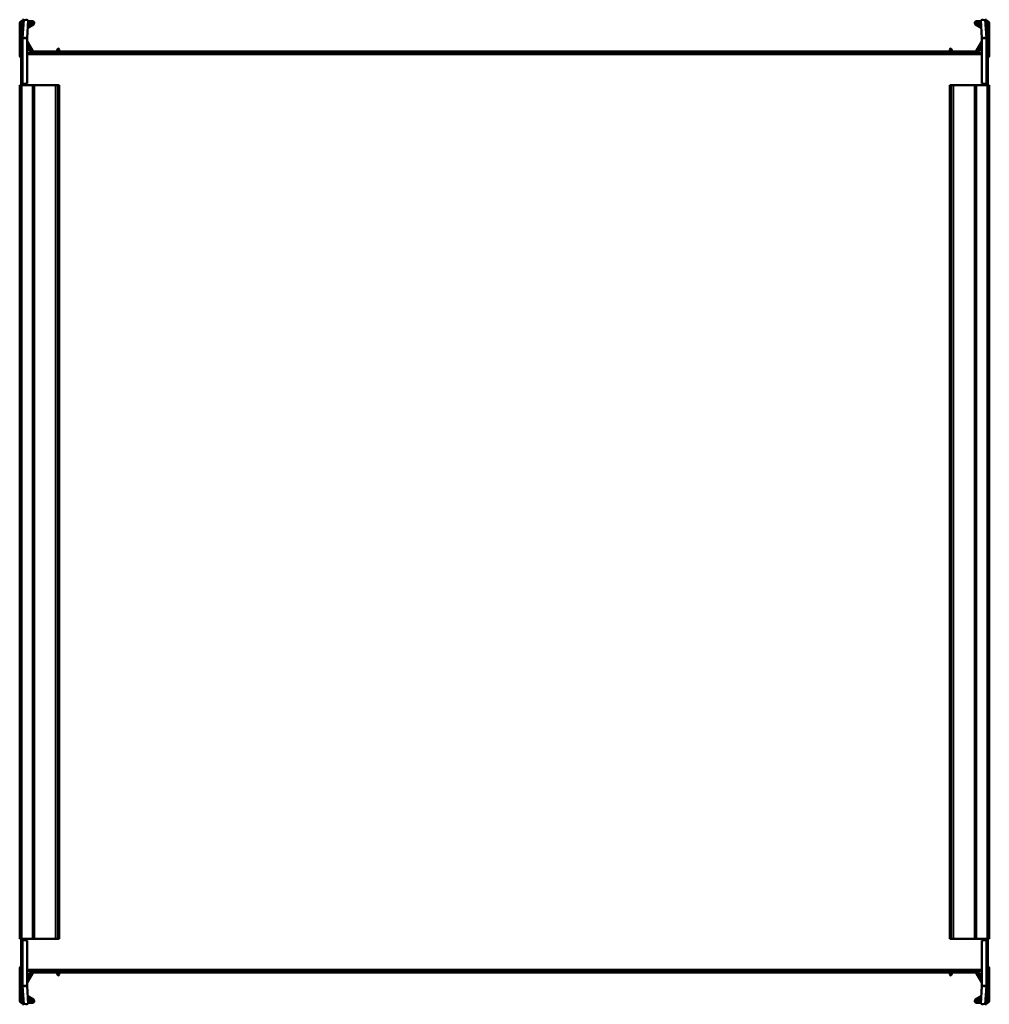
# Model space of a CAD drawing. Header units: millimetres. Extents: x 154 to 686, y 27 to 567.
import ezdxf

# ---------------------------------------------------------------- set-up
doc = ezdxf.new("R2010")
doc.units = ezdxf.units.MM
doc.header["$LTSCALE"] = 2
doc.layers.add('Widoczne (ISO)', color=7, linetype='Continuous', lineweight=50)
doc.layers.add('Widoczne wąskie (ISO)', color=7, linetype='Continuous', lineweight=35)

msp = doc.modelspace()

# ---------------------------------------------------------------- linework, layer by layer
at = {"layer": 'Widoczne (ISO)'}
for p, q in [((155.81, 566.99), (156.42, 566.97)), ((683.58, 566.97), (684.19, 566.99)), ((154.2, 547.2), (154.2, 565)), ((155, 565.4), (155.8, 565.4)), ((155, 553.4), (155, 565.4)), ((155.4, 566.2), (155.8, 566.2)), ((155.8, 566.94), (155.8, 556.94)), ((156.42, 566.97), (155.81, 557.06)), ((156.42, 566.97), (158.91, 566.81)), ((157.51, 566.9), (158.3, 566.9)), ((158.3, 566.9), (158.3, 566.87)), ((158.3, 556.91), (158.91, 566.81)), ((161.7, 564.33), (158.65, 562.57)), ((158.71, 563.53), (161.3, 565.03)), ((161.2, 565.4), (158.82, 565.4)), ((158.87, 566.2), (161.2, 566.2)), ((678.3, 564.33), (681.35, 562.57)), ((681.29, 563.53), (678.7, 565.03)), ((681.13, 566.2), (678.8, 566.2)), ((678.8, 565.4), (681.18, 565.4)), ((683.58, 566.97), (681.09, 566.81)), ((681.09, 566.81), (681.7, 556.91)), ((681.7, 566.9), (681.7, 566.87)), ((681.7, 566.9), (682.49, 566.9)), ((684.19, 557.06), (683.58, 566.97)), ((684.2, 556.94), (684.2, 566.94)), ((684.6, 566.2), (684.2, 566.2)), ((685, 565.4), (684.2, 565.4)), ((685, 565.4), (685, 553.4)), ((685.8, 547.2), (685.8, 565)), ((155.8, 556.83), (155.8, 556.94)), ((157.2, 556.83), (155.8, 556.83)), ((155.8, 556.83), (155.8, 531.9)), ((155.81, 557.06), (157.2, 556.97)), ((157.2, 556.97), (158.3, 556.91)), ((158.3, 556.83), (157.2, 556.83)), ((158.3, 556.83), (158.3, 556.87)), ((158.3, 531.91), (158.3, 556.83)), ((681.7, 556.91), (682.8, 556.97)), ((681.7, 556.83), (681.7, 556.87)), ((682.8, 556.83), (681.7, 556.83)), ((681.7, 556.83), (681.7, 531.91)), ((682.8, 556.97), (684.19, 557.06)), ((684.2, 556.83), (682.8, 556.83)), ((684.2, 556.83), (684.2, 556.94)), ((684.2, 531.9), (684.2, 556.83)), ((155, 552.9), (155, 553.4)), ((155, 550.69), (155, 552.9)), ((155, 552.9), (155.8, 552.9)), ((155.8, 552.89), (155, 550.69)), ((161.19, 548.5), (158.3, 553.51)), ((158.33, 555.06), (161.88, 548.9)), ((173.95, 548.9), (175.18, 551.03)), ((175.45, 551.1), (175.8, 550.9)), ((664.55, 551.1), (664.2, 550.9)), ((666.05, 548.9), (664.82, 551.03)), ((681.67, 555.06), (678.12, 548.9)), ((678.81, 548.5), (681.7, 553.51)), ((685, 552.9), (684.2, 552.9)), ((684.2, 552.89), (685, 550.69)), ((685, 553.4), (685, 552.9)), ((685, 552.9), (685, 550.69)), ((155, 549.81), (155, 550.69)), ((155, 549.81), (155.35, 549.68)), ((155, 548.6), (155, 548)), ((155.14, 548), (155, 548)), ((155, 546), (155, 548)), ((155, 546), (155, 539.84)), ((155.22, 548.8), (155.2, 548.8)), ((158.3, 550.4), (159.4, 550.4)), ((159.4, 548.8), (158.3, 548.8)), ((681.7, 548), (158.3, 548)), ((160, 549.07), (160, 548.5)), ((160, 548), (160, 548.5)), ((161.19, 548.5), (160, 548.5)), ((160.61, 549.5), (160.19, 549.5)), ((174.29, 549.5), (161.54, 549.5)), ((162.06, 548.8), (173.78, 548.8)), ((175.87, 550.63), (174.64, 548.5)), ((665.36, 548.5), (174.64, 548.5)), ((664.78, 549.5), (175.22, 549.5)), ((664.13, 550.63), (665.36, 548.5)), ((678.46, 549.5), (665.71, 549.5)), ((677.94, 548.8), (666.22, 548.8)), ((680, 548.5), (678.81, 548.5)), ((679.81, 549.5), (679.39, 549.5)), ((680, 548.5), (680, 549.07)), ((680, 548.5), (680, 548)), ((681.7, 550.4), (680.6, 550.4)), ((680.6, 548.8), (681.7, 548.8)), ((685, 549.81), (684.65, 549.68)), ((684.78, 548.8), (684.8, 548.8)), ((685, 548), (684.86, 548)), ((685, 550.69), (685, 549.81)), ((685, 548.6), (685, 548)), ((685, 546), (685, 548)), ((685, 539.84), (685, 546)), ((155, 534.72), (155, 539.84)), ((155, 532.4), (155, 534.72)), ((685, 539.84), (685, 534.72)), ((685, 534.72), (685, 532.4)), ((155.4, 531), (154.2, 531)), ((154.2, 531), (154.2, 63)), ((155, 531.9), (155, 532.4)), ((155, 532.4), (155.8, 532.4)), ((155, 531.9), (155, 531)), ((155, 531.9), (155.8, 531.9)), ((155.4, 531), (161.2, 531)), ((155.8, 531.9), (157.5, 531.9)), ((157.5, 531.91), (157.5, 531.9)), ((158.3, 531.91), (157.5, 531.91)), ((157.5, 531.9), (157.5, 531)), ((162.2, 531), (161.2, 531)), ((162.2, 531), (173.78, 531)), ((162.2, 531), (162.2, 63)), ((173.78, 531), (173.95, 531)), ((173.95, 531), (175.18, 531)), ((175.45, 531), (175.18, 531)), ((175.45, 531), (175.8, 531)), ((175.9, 531), (175.8, 531)), ((175.9, 531), (175.9, 63)), ((664.1, 531), (664.2, 531)), ((664.1, 63), (664.1, 531)), ((664.55, 531), (664.2, 531)), ((664.55, 531), (664.82, 531)), ((666.05, 531), (664.82, 531)), ((666.22, 531), (666.05, 531)), ((677.8, 531), (666.22, 531)), ((677.8, 531), (678.8, 531)), ((677.8, 63), (677.8, 531)), ((684.6, 531), (678.8, 531)), ((682.5, 531.91), (681.7, 531.91)), ((682.5, 531.9), (682.5, 531.91)), ((682.5, 531.9), (684.2, 531.9)), ((682.5, 531), (682.5, 531.9)), ((685, 532.4), (684.2, 532.4)), ((685, 531.9), (684.2, 531.9)), ((684.6, 531), (685.8, 531)), ((685, 532.4), (685, 531.9)), ((685, 531), (685, 531.9)), ((685.8, 63), (685.8, 531)), ((155.4, 63), (154.2, 63)), ((155, 63), (155, 62.1)), ((155, 61.6), (155, 62.1)), ((155, 62.1), (155.8, 62.1)), ((155, 59.28), (155, 61.6)), ((155, 61.6), (155.8, 61.6)), ((155.4, 63), (161.2, 63)), ((157.5, 62.1), (155.8, 62.1)), ((155.8, 62.1), (155.8, 37.17)), ((157.5, 63), (157.5, 62.1)), ((157.5, 62.1), (157.5, 62.09)), ((157.5, 62.09), (158.3, 62.09)), ((158.3, 37.17), (158.3, 62.09)), ((162.2, 63), (161.2, 63)), ((162.2, 63), (173.78, 63)), ((173.78, 63), (173.95, 63)), ((173.95, 63), (175.18, 63)), ((175.45, 63), (175.18, 63)), ((175.45, 63), (175.8, 63)), ((175.9, 63), (175.8, 63)), ((664.1, 63), (664.2, 63)), ((664.55, 63), (664.2, 63)), ((664.55, 63), (664.82, 63)), ((666.05, 63), (664.82, 63)), ((666.22, 63), (666.05, 63)), ((677.8, 63), (666.22, 63)), ((677.8, 63), (678.8, 63)), ((684.6, 63), (678.8, 63)), ((681.7, 62.09), (681.7, 37.17)), ((681.7, 62.09), (682.5, 62.09)), ((682.5, 62.1), (682.5, 63)), ((682.5, 62.09), (682.5, 62.1)), ((684.2, 62.1), (682.5, 62.1)), ((684.2, 37.17), (684.2, 62.1)), ((685, 62.1), (684.2, 62.1)), ((685, 61.6), (684.2, 61.6)), ((684.6, 63), (685.8, 63)), ((685, 62.1), (685, 63)), ((685, 62.1), (685, 61.6)), ((685, 61.6), (685, 59.28)), ((155, 54.16), (155, 59.28)), ((155, 54.16), (155, 48)), ((685, 59.28), (685, 54.16)), ((685, 48), (685, 54.16)), ((154.2, 46.8), (154.2, 29)), ((155, 48), (155, 46)), ((155.14, 46), (155, 46)), ((155, 45.4), (155, 46)), ((155, 44.19), (155.35, 44.32)), ((155, 43.31), (155, 44.19)), ((155.8, 41.11), (155, 43.31)), ((155, 41.1), (155, 43.31)), ((155.22, 45.2), (155.2, 45.2)), ((681.7, 46), (158.3, 46)), ((161.19, 45.5), (158.3, 40.49)), ((159.4, 45.2), (158.3, 45.2)), ((158.3, 43.6), (159.4, 43.6)), ((158.33, 38.94), (161.88, 45.1)), ((160, 46), (160, 45.5)), ((160, 45.5), (161.19, 45.5)), ((160, 45.5), (160, 44.93)), ((160.19, 44.5), (160.61, 44.5)), ((161.54, 44.5), (174.29, 44.5)), ((162.06, 45.2), (173.78, 45.2)), ((173.95, 45.1), (175.18, 42.97)), ((174.64, 45.5), (665.36, 45.5)), ((175.87, 43.37), (174.64, 45.5)), ((175.22, 44.5), (664.78, 44.5)), ((664.13, 43.37), (665.36, 45.5)), ((666.05, 45.1), (664.82, 42.97)), ((665.71, 44.5), (678.46, 44.5)), ((677.94, 45.2), (666.22, 45.2)), ((681.67, 38.94), (678.12, 45.1)), ((678.81, 45.5), (680, 45.5)), ((678.81, 45.5), (681.7, 40.49)), ((679.39, 44.5), (679.81, 44.5)), ((680, 46), (680, 45.5)), ((680, 44.93), (680, 45.5)), ((680.6, 45.2), (681.7, 45.2)), ((681.7, 43.6), (680.6, 43.6)), ((684.2, 41.11), (685, 43.31)), ((685, 44.19), (684.65, 44.32)), ((684.78, 45.2), (684.8, 45.2)), ((685, 46), (684.86, 46)), ((685, 48), (685, 46)), ((685, 45.4), (685, 46)), ((685, 44.19), (685, 43.31)), ((685, 43.31), (685, 41.1)), ((685.8, 46.8), (685.8, 29)), ((155, 41.1), (155.8, 41.1)), ((155, 40.6), (155, 41.1)), ((155, 28.6), (155, 40.6)), ((175.45, 42.9), (175.8, 43.1)), ((664.55, 42.9), (664.2, 43.1)), ((685, 41.1), (684.2, 41.1)), ((685, 41.1), (685, 40.6)), ((685, 40.6), (685, 28.6)), ((155.8, 37.17), (157.2, 37.17)), ((155.8, 37.17), (155.8, 37.06)), ((155.8, 37.06), (155.8, 27.06)), ((157.2, 37.03), (155.81, 36.94)), ((155.81, 36.94), (156.42, 27.03)), ((157.2, 37.17), (158.3, 37.17)), ((158.3, 37.09), (157.2, 37.03)), ((158.3, 37.17), (158.3, 37.13)), ((158.91, 27.19), (158.3, 37.09)), ((681.7, 37.09), (681.09, 27.19)), ((681.7, 37.17), (681.7, 37.13)), ((681.7, 37.17), (682.8, 37.17)), ((682.8, 37.03), (681.7, 37.09)), ((682.8, 37.17), (684.2, 37.17)), ((684.19, 36.94), (682.8, 37.03)), ((683.58, 27.03), (684.19, 36.94)), ((684.2, 37.17), (684.2, 37.06)), ((684.2, 27.06), (684.2, 37.06)), ((155, 28.6), (155.8, 28.6)), ((155.4, 27.8), (155.8, 27.8)), ((156.42, 27.03), (155.81, 27.01)), ((156.42, 27.03), (158.91, 27.19)), ((158.3, 27.1), (157.51, 27.1)), ((158.3, 27.1), (158.3, 27.13)), ((161.7, 29.67), (158.65, 31.43)), ((158.71, 30.47), (161.3, 28.97)), ((161.2, 28.6), (158.82, 28.6)), ((158.87, 27.8), (161.2, 27.8)), ((678.3, 29.67), (681.35, 31.43)), ((681.29, 30.47), (678.7, 28.97)), ((678.8, 28.6), (681.18, 28.6)), ((681.13, 27.8), (678.8, 27.8)), ((683.58, 27.03), (681.09, 27.19)), ((681.7, 27.1), (681.7, 27.13)), ((682.49, 27.1), (681.7, 27.1)), ((684.19, 27.01), (683.58, 27.03)), ((685, 28.6), (684.2, 28.6)), ((684.6, 27.8), (684.2, 27.8))]:
    msp.add_line(p, q, dxfattribs=at)
for centre, radius, start, end in [((155.4, 565), 1.2, 90, 180), ((161.2, 565.2), 1, 300, 90), ((161.2, 565.2), 0.2, 300, 90), ((678.8, 565.2), 1, 90, 240), ((678.8, 565.2), 0.2, 90, 240), ((684.6, 565), 1.2, 0, 90), ((158.5, 555.16), 0.2, 180, 210), ((175.35, 550.93), 0.2, 60, 150), ((175.7, 550.73), 0.2, 330, 60), ((664.3, 550.73), 0.2, 120, 210), ((664.65, 550.93), 0.2, 30, 120), ((681.5, 555.16), 0.2, 330, 0), ((155.2, 547.2), 1, 180, 258.463), ((155.2, 548.6), 0.2, 90, 180), ((159.4, 549.6), 0.8, 270, 90), ((162.06, 549), 1, 210, 270), ((162.06, 549), 0.2, 210, 270), ((173.78, 549), 0.2, 270, 330), ((173.78, 549), 1, 270, 330), ((666.22, 549), 1, 210, 270), ((666.22, 549), 0.2, 210, 270), ((677.94, 549), 0.2, 270, 330), ((677.94, 549), 1, 270, 330), ((680.6, 549.6), 0.8, 90, 270), ((684.8, 548.6), 0.2, 0, 90), ((684.8, 547.2), 1, 281.537, 0), ((155.2, 46.8), 1, 101.537, 180), ((155.2, 45.4), 0.2, 180, 270), ((159.4, 44.4), 0.8, 270, 90), ((162.06, 45), 1, 90, 150), ((162.06, 45), 0.2, 90, 150), ((173.78, 45), 1, 30, 90), ((173.78, 45), 0.2, 30, 90), ((175.7, 43.27), 0.2, 300, 30), ((664.3, 43.27), 0.2, 150, 240), ((666.22, 45), 1, 90, 150), ((666.22, 45), 0.2, 90, 150), ((677.94, 45), 1, 30, 90), ((677.94, 45), 0.2, 30, 90), ((680.6, 44.4), 0.8, 90, 270), ((684.8, 45.4), 0.2, 270, 0), ((684.8, 46.8), 1, 0, 78.463), ((158.5, 38.84), 0.2, 150, 180), ((175.35, 43.07), 0.2, 210, 300), ((664.65, 43.07), 0.2, 240, 330), ((681.5, 38.84), 0.2, 0, 30), ((155.4, 29), 1.2, 180, 270), ((161.2, 28.8), 1, 270, 60), ((161.2, 28.8), 0.2, 270, 60), ((678.8, 28.8), 1, 120, 270), ((678.8, 28.8), 0.2, 120, 270), ((684.6, 29), 1.2, 270, 0)]:
    msp.add_arc(centre, radius, start, end, dxfattribs=at)
for points in [[(155.81, 566.99), (155.81, 566.97), (155.8, 566.96), (155.8, 566.94)], [(684.2, 566.94), (684.2, 566.96), (684.19, 566.97), (684.19, 566.99)], [(158.3, 566.87), (158.3, 566.86), (158.3, 566.86), (158.3, 566.85)], [(681.7, 566.85), (681.7, 566.86), (681.7, 566.86), (681.7, 566.87)], [(155.8, 556.94), (155.8, 556.98), (155.81, 557.02), (155.81, 557.06)], [(158.3, 556.91), (158.3, 556.89), (158.3, 556.88), (158.3, 556.87)], [(681.7, 556.87), (681.7, 556.88), (681.7, 556.89), (681.7, 556.91)], [(684.19, 557.06), (684.19, 557.02), (684.2, 556.98), (684.2, 556.94)], [(155.81, 36.94), (155.81, 36.98), (155.8, 37.02), (155.8, 37.06)], [(158.3, 37.13), (158.3, 37.12), (158.3, 37.11), (158.3, 37.09)], [(681.7, 37.09), (681.7, 37.11), (681.7, 37.12), (681.7, 37.13)], [(684.2, 37.06), (684.2, 37.02), (684.19, 36.98), (684.19, 36.94)], [(155.8, 27.06), (155.8, 27.04), (155.81, 27.03), (155.81, 27.01)], [(158.3, 27.15), (158.3, 27.14), (158.3, 27.14), (158.3, 27.13)], [(681.7, 27.13), (681.7, 27.14), (681.7, 27.14), (681.7, 27.15)], [(684.19, 27.01), (684.19, 27.03), (684.2, 27.04), (684.2, 27.06)]]:
    msp.add_open_spline(points, degree=3, dxfattribs=at)
for points, knots in [([(155, 539.84), (155.02, 541.75), (155.03, 543.67), (155.05, 545.47), (155.06, 545.99), (155.07, 546.38), (155.07, 546.53), (155.11, 547.94), (155.22, 548.89), (155.35, 549.68)], [-1.95287, -1.95287, -1.95287, -1.95287, -0.854643, -0.854643, -0.82091, -0.82091, -0.798868, -0.798868, -0.619017, -0.619017, -0.619017, -0.619017]), ([(155.8, 546), (155.79, 545.99), (155.77, 545.99), (155.74, 545.98), (155.73, 545.98), (155.7, 545.97), (155.69, 545.97), (155.64, 545.92), (155.61, 545.87), (155.54, 545.7), (155.5, 545.56), (155.36, 544.9), (155.29, 544.07), (155.16, 541.98), (155.11, 540.62), (155.04, 537.77), (155.02, 536.19), (155, 534.72)], [-4.294451, -4.294451, -4.294451, -4.294451, -4.260976, -4.260976, -4.225754, -4.225754, -4.190018, -4.190018, -4.104754, -4.104754, -3.964207, -3.964207, -3.45937, -3.45937, -2.870368, -2.870368, -2.287369, -2.287369, -2.287369, -2.287369]), ([(684.2, 546), (684.21, 545.99), (684.23, 545.99), (684.25, 545.99), (684.26, 545.98), (684.28, 545.98), (684.28, 545.98), (684.32, 545.97), (684.34, 545.94), (684.4, 545.85), (684.43, 545.78), (684.5, 545.56), (684.54, 545.38), (684.65, 544.74), (684.7, 544.14), (684.82, 542.44), (684.87, 541.07), (684.95, 538.08), (684.98, 536.3), (685, 534.72)], [0.395755, 0.395755, 0.395755, 0.395755, 0.408065, 0.408065, 0.41657, 0.41657, 0.424022, 0.424022, 0.506629, 0.506629, 0.609066, 0.609066, 0.795832, 0.795832, 1.287097, 1.287097, 2.195023, 2.195023, 3.203538, 3.203538, 3.203538, 3.203538]), ([(685, 539.84), (684.99, 541.2), (684.98, 542.45), (684.96, 544.25), (684.95, 544.99), (684.94, 545.76), (684.94, 546.08), (684.93, 546.44), (684.93, 546.62), (684.91, 547.05), (684.9, 547.3), (684.84, 548.25), (684.78, 548.93), (684.66, 549.63), (684.66, 549.66), (684.65, 549.68)], [0.4926398, 0.4926398, 0.4926398, 0.4926398, 0.5669172, 0.5669172, 0.6175904, 0.6175904, 0.6200707, 0.6200707, 0.6224298, 0.6224298, 0.6258618, 0.6258618, 0.63518, 0.63518, 0.6355201, 0.6355201, 0.6355201, 0.6355201]), ([(155.8, 48), (155.79, 48.01), (155.77, 48.01), (155.75, 48.01), (155.74, 48.02), (155.72, 48.02), (155.72, 48.02), (155.68, 48.03), (155.66, 48.06), (155.6, 48.15), (155.57, 48.22), (155.5, 48.44), (155.46, 48.62), (155.35, 49.26), (155.3, 49.86), (155.18, 51.56), (155.13, 52.93), (155.05, 55.92), (155.02, 57.7), (155, 59.28)], [0.395755, 0.395755, 0.395755, 0.395755, 0.408065, 0.408065, 0.41657, 0.41657, 0.424022, 0.424022, 0.506629, 0.506629, 0.609066, 0.609066, 0.795832, 0.795832, 1.287097, 1.287097, 2.195023, 2.195023, 3.203538, 3.203538, 3.203538, 3.203538]), ([(155, 54.16), (155.01, 52.8), (155.02, 51.55), (155.04, 49.75), (155.05, 49.01), (155.06, 48.24), (155.06, 47.92), (155.07, 47.56), (155.07, 47.38), (155.09, 46.95), (155.1, 46.7), (155.16, 45.75), (155.22, 45.07), (155.34, 44.37), (155.34, 44.34), (155.35, 44.32)], [0.4926398, 0.4926398, 0.4926398, 0.4926398, 0.5669172, 0.5669172, 0.6175904, 0.6175904, 0.6200707, 0.6200707, 0.6224298, 0.6224298, 0.6258618, 0.6258618, 0.63518, 0.63518, 0.6355201, 0.6355201, 0.6355201, 0.6355201]), ([(684.2, 48), (684.21, 48.01), (684.23, 48.01), (684.26, 48.02), (684.27, 48.02), (684.3, 48.03), (684.31, 48.03), (684.36, 48.08), (684.39, 48.13), (684.46, 48.3), (684.5, 48.44), (684.64, 49.1), (684.71, 49.93), (684.84, 52.02), (684.89, 53.38), (684.96, 56.23), (684.98, 57.81), (685, 59.28)], [-4.294451, -4.294451, -4.294451, -4.294451, -4.260976, -4.260976, -4.225754, -4.225754, -4.190018, -4.190018, -4.104754, -4.104754, -3.964207, -3.964207, -3.45937, -3.45937, -2.870368, -2.870368, -2.287369, -2.287369, -2.287369, -2.287369]), ([(685, 54.16), (684.98, 52.25), (684.97, 50.33), (684.95, 48.53), (684.94, 48.01), (684.93, 47.62), (684.93, 47.47), (684.89, 46.06), (684.78, 45.11), (684.65, 44.32)], [-1.95287, -1.95287, -1.95287, -1.95287, -0.854643, -0.854643, -0.82091, -0.82091, -0.798868, -0.798868, -0.619017, -0.619017, -0.619017, -0.619017])]:
    msp.add_open_spline(points, degree=3, knots=knots, dxfattribs=at)
at = {"layer": 'Widoczne wąskie (ISO)'}
for p, q in [((155, 553.4), (155.8, 553.4)), ((685, 553.4), (684.2, 553.4)), ((155.4, 531), (155.4, 63)), ((161.2, 531), (161.2, 63)), ((173.78, 531), (173.78, 63)), ((173.95, 531), (173.95, 63)), ((175.18, 531), (175.18, 63)), ((175.45, 531), (175.45, 63)), ((175.8, 531), (175.8, 63)), ((664.2, 63), (664.2, 531)), ((664.55, 63), (664.55, 531)), ((664.82, 63), (664.82, 531)), ((666.05, 63), (666.05, 531)), ((666.22, 63), (666.22, 531)), ((678.8, 63), (678.8, 531)), ((684.6, 63), (684.6, 531)), ((155, 40.6), (155.8, 40.6)), ((685, 40.6), (684.2, 40.6))]:
    msp.add_line(p, q, dxfattribs=at)

doc.saveas('drawing.dxf')
